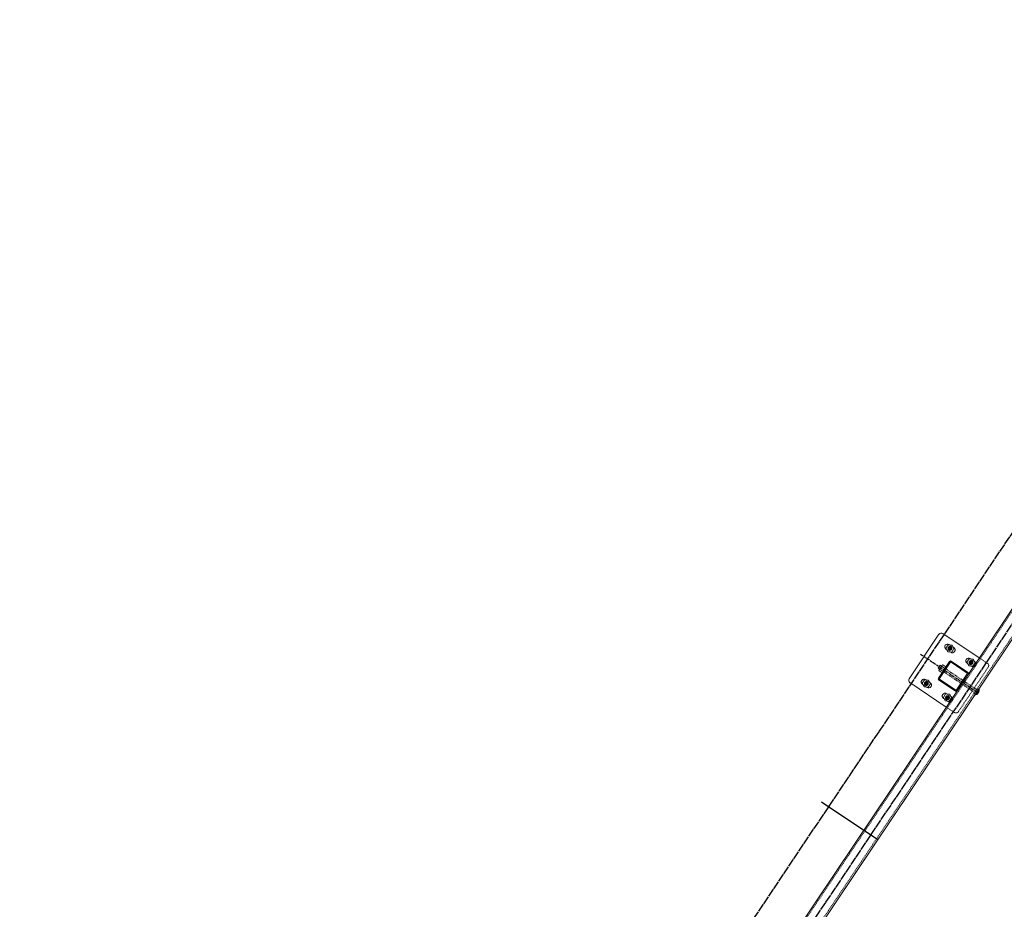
# Model space of a CAD drawing. Header units: inches. Extents: x 26089988 to 26091477, y 7484334 to 7485711.
# Tile 30 of 35: x 26090218 to 26090393, y 7485382 to 7485540. Entities that reach past the tile are written whole.
import ezdxf

# ---------------------------------------------------------------- set-up
doc = ezdxf.new("R2010")
doc.units = ezdxf.units.IN
doc.header["$MEASUREMENT"] = 0
for name, pattern in [('bcenterline', [0.5, 0.375, -0.03125, 0.0625, -0.03125]), ('bhiddenpr', [0.1875, 0.125, -0.0625]), ('brebarpr', [1.5625, 1.5, -0.0625]), ('DGN Style 2', [0.017105, 0.010263, -0.006842])]:
    doc.linetypes.add(name, pattern=pattern)
for name, color, linetype in [('BR_P_Rail_Centerline', 2, 'bcenterline'), ('BR_P_Rail_Hidden', 230, 'bhiddenpr'), ('BR_P_Rail_Object', 230, 'Continuous'), ('BR_P_Rail_Reinforcing', 30, 'brebarpr')]:
    doc.layers.add(name, color=color, linetype=linetype)

msp = doc.modelspace()

# ---------------------------------------------------------------- hatches: boundary and pattern name
at = {"layer": 'BR_P_Rail_Object', "lineweight": 0}
h = msp.add_hatch(color=151, dxfattribs=at)
edge = h.paths.add_edge_path()
edge.add_arc((26090383.22, 7485428.3), 0.438, 236.1527, 596.1527, ccw=False)
h = msp.add_hatch(color=151, dxfattribs=at)
edge = h.paths.add_edge_path()
edge.add_arc((26090386.96, 7485425.79), 0.438, 236.1527, 596.1527, ccw=False)
h = msp.add_hatch(color=151, dxfattribs=at)
edge = h.paths.add_edge_path()
edge.add_arc((26090379.04, 7485422.07), 0.438, 236.1527, 596.1527, ccw=False)
h = msp.add_hatch(color=151, dxfattribs=at)
edge = h.paths.add_edge_path()
edge.add_arc((26090382.78, 7485419.56), 0.438, 236.1527, 596.1527, ccw=False)

# ---------------------------------------------------------------- linework, layer by layer
at = {"layer": 'BR_P_Rail_Centerline'}
msp.add_line((26090378.02, 7485427.27), (26090387.98, 7485420.59), dxfattribs=at)
at = {"layer": 'BR_P_Rail_Hidden', "color": 1, "linetype": 'DGN Style 2', "lineweight": 0}
for p, q in [((26090461.8, 7485535.59), (26090028.87, 7484890.05)), ((26090463.87, 7485534.2), (26090030.95, 7484888.66)), ((26090383.25, 7485427.67), (26090382.63, 7485428.09)), ((26090383.81, 7485428.5), (26090383.18, 7485428.92)), ((26090386.99, 7485425.17), (26090386.36, 7485425.59)), ((26090387.55, 7485426), (26090386.92, 7485426.42)), ((26090389.87, 7485425.64), (26090388.41, 7485426.62)), ((26090384.71, 7485417.06), (26090390, 7485424.95)), ((26090379.63, 7485422.27), (26090379, 7485422.7)), ((26090379.08, 7485421.44), (26090378.45, 7485421.86)), ((26090382.81, 7485418.94), (26090382.19, 7485419.36)), ((26090383.37, 7485419.77), (26090382.74, 7485420.19)), ((26090384.02, 7485416.92), (26090382.57, 7485417.9))]:
    msp.add_line(p, q, dxfattribs=at)
at = {"layer": 'BR_P_Rail_Hidden', "color": 1, "linetype": 'DGN Style 2'}
for p, q in [((26090387.63, 7485420.45), (26090381.99, 7485424.23)), ((26090387.97, 7485420.97), (26090382.34, 7485424.75)), ((26090387.54, 7485420.32), (26090388.06, 7485421.1)), ((26090387.72, 7485420.2), (26090387.54, 7485420.32)), ((26090388.24, 7485420.98), (26090388.06, 7485421.1))]:
    msp.add_line(p, q, dxfattribs=at)
at = {"layer": 'BR_P_Rail_Hidden', "color": 1, "linetype": 'DGN Style 2', "lineweight": 0, "extrusion": (0, 0, -1)}
msp.add_arc((-26090389.59, 7485425.23), 0.5, 123.8473, 213.8473, dxfattribs=at)
at = {"layer": 'BR_P_Rail_Hidden', "color": 1, "linetype": 'DGN Style 2', "lineweight": 0}
msp.add_arc((26090384.3, 7485417.34), 0.5, 236.1527, 326.1527, dxfattribs=at)
at = {"layer": 'BR_P_Rail_Object', "color": 2, "lineweight": 13}
for p, q in [((26090028.66, 7484890.19), (26090461.59, 7485535.73)), ((26090464.08, 7485534.06), (26090031.15, 7484888.52))]:
    msp.add_line(p, q, dxfattribs=at)
at = {"layer": 'BR_P_Rail_Object', "color": 5, "lineweight": 13}
for p, q in [((26090375.99, 7485422.91), (26090381.28, 7485430.8)), ((26090388.41, 7485426.62), (26090381.98, 7485430.94)), ((26090382.57, 7485417.9), (26090376.13, 7485422.22))]:
    msp.add_line(p, q, dxfattribs=at)
at = {"layer": 'BR_P_Rail_Object', "color": 5, "lineweight": 0}
for p, q in [((26090383.18, 7485428.92), (26090383.08, 7485428.99)), ((26090382.63, 7485428.09), (26090382.52, 7485428.16)), ((26090383.36, 7485427.6), (26090383.25, 7485427.67)), ((26090383.91, 7485428.43), (26090383.81, 7485428.5)), ((26090381.17, 7485422.99), (26090383.17, 7485425.98)), ((26090381.35, 7485422.96), (26090383.27, 7485425.82)), ((26090386.27, 7485423.93), (26090383.42, 7485425.85)), ((26090386.44, 7485424.03), (26090383.45, 7485426.04)), ((26090386.36, 7485425.59), (26090386.26, 7485425.65)), ((26090386.92, 7485426.42), (26090386.82, 7485426.49)), ((26090387.65, 7485425.93), (26090387.55, 7485426)), ((26090384.39, 7485420.93), (26090386.3, 7485423.78)), ((26090384.49, 7485420.76), (26090386.49, 7485423.75)), ((26090387.09, 7485425.1), (26090386.99, 7485425.17)), ((26090379, 7485422.7), (26090378.9, 7485422.76)), ((26090379.73, 7485422.21), (26090379.63, 7485422.27)), ((26090384.21, 7485420.71), (26090381.22, 7485422.71)), ((26090384.24, 7485420.9), (26090381.38, 7485422.81)), ((26090378.45, 7485421.86), (26090378.35, 7485421.93)), ((26090379.18, 7485421.38), (26090379.08, 7485421.44)), ((26090382.74, 7485420.19), (26090382.64, 7485420.26)), ((26090382.19, 7485419.36), (26090382.08, 7485419.43)), ((26090382.92, 7485418.87), (26090382.81, 7485418.94)), ((26090383.47, 7485419.7), (26090383.37, 7485419.77))]:
    msp.add_line(p, q, dxfattribs=at)
at = {"layer": 'BR_P_Rail_Object', "color": 151, "lineweight": 13}
for p, q in [((26090381.16, 7485424.78), (26090381.51, 7485425.3)), ((26090381.42, 7485424.61), (26090381.16, 7485424.78)), ((26090381.28, 7485424.4), (26090381.39, 7485424.57)), ((26090381.82, 7485423.97), (26090381.29, 7485424.32)), ((26090381.45, 7485424.66), (26090381.39, 7485424.57)), ((26090381.45, 7485424.66), (26090381.74, 7485425.09)), ((26090381.47, 7485424.58), (26090381.99, 7485424.23)), ((26090381.77, 7485425.13), (26090381.51, 7485425.3)), ((26090381.8, 7485425.17), (26090381.74, 7485425.09)), ((26090381.8, 7485425.17), (26090381.92, 7485425.35)), ((26090381.82, 7485425.1), (26090382.34, 7485424.75)), ((26090382.52, 7485425.01), (26090381.99, 7485425.36))]:
    msp.add_line(p, q, dxfattribs=at)
at = {"layer": 'BR_P_Rail_Object', "color": 151, "linetype": 'Continuous', "lineweight": 13}
for p, q in [((26090388.08, 7485420.24), (26090387.69, 7485420.16)), ((26090388.1, 7485420.25), (26090387.7, 7485420.17)), ((26090388.12, 7485420.27), (26090387.71, 7485420.19)), ((26090388.14, 7485420.29), (26090387.72, 7485420.21)), ((26090388.15, 7485420.3), (26090387.73, 7485420.22)), ((26090387.74, 7485420.22), (26090387.77, 7485420.06)), ((26090388.17, 7485420.32), (26090387.75, 7485420.24)), ((26090387.75, 7485420.24), (26090387.78, 7485420.06)), ((26090388.18, 7485420.34), (26090387.76, 7485420.25)), ((26090387.76, 7485420.25), (26090387.8, 7485420.07)), ((26090388.2, 7485420.35), (26090387.77, 7485420.27)), ((26090387.77, 7485420.27), (26090387.81, 7485420.07)), ((26090388.21, 7485420.37), (26090387.78, 7485420.28)), ((26090387.78, 7485420.29), (26090387.82, 7485420.07)), ((26090388.22, 7485420.38), (26090387.79, 7485420.3)), ((26090387.79, 7485420.3), (26090387.83, 7485420.08)), ((26090388.23, 7485420.4), (26090387.8, 7485420.31)), ((26090387.8, 7485420.32), (26090387.85, 7485420.09)), ((26090388.24, 7485420.42), (26090387.81, 7485420.33)), ((26090387.81, 7485420.33), (26090387.86, 7485420.09)), ((26090388.25, 7485420.43), (26090387.82, 7485420.35)), ((26090387.82, 7485420.35), (26090387.87, 7485420.1)), ((26090388.26, 7485420.45), (26090387.83, 7485420.36)), ((26090387.83, 7485420.36), (26090387.88, 7485420.1)), ((26090388.27, 7485420.46), (26090387.84, 7485420.38)), ((26090387.84, 7485420.38), (26090387.9, 7485420.11)), ((26090388.28, 7485420.48), (26090387.85, 7485420.39)), ((26090387.85, 7485420.4), (26090387.91, 7485420.11)), ((26090388.29, 7485420.49), (26090387.86, 7485420.41)), ((26090387.86, 7485420.41), (26090387.92, 7485420.12)), ((26090388.3, 7485420.51), (26090387.87, 7485420.42)), ((26090387.87, 7485420.43), (26090387.93, 7485420.13)), ((26090388.3, 7485420.52), (26090387.88, 7485420.44)), ((26090387.88, 7485420.44), (26090387.94, 7485420.14)), ((26090388.31, 7485420.54), (26090387.89, 7485420.46)), ((26090387.89, 7485420.46), (26090387.96, 7485420.14)), ((26090388.32, 7485420.55), (26090387.9, 7485420.47)), ((26090387.9, 7485420.47), (26090387.97, 7485420.15)), ((26090388.32, 7485420.57), (26090387.91, 7485420.49)), ((26090388.33, 7485420.58), (26090387.92, 7485420.5)), ((26090387.92, 7485420.49), (26090387.98, 7485420.16)), ((26090388.34, 7485420.6), (26090387.93, 7485420.52)), ((26090387.93, 7485420.51), (26090387.99, 7485420.17)), ((26090387.94, 7485420.52), (26090388, 7485420.17)), ((26090388.34, 7485420.61), (26090387.95, 7485420.53)), ((26090387.95, 7485420.54), (26090388.02, 7485420.18)), ((26090388.35, 7485420.63), (26090387.96, 7485420.55)), ((26090387.96, 7485420.55), (26090388.03, 7485420.19)), ((26090388.35, 7485420.64), (26090387.97, 7485420.57)), ((26090387.97, 7485420.57), (26090388.04, 7485420.2)), ((26090388.36, 7485420.66), (26090387.98, 7485420.58)), ((26090387.98, 7485420.58), (26090388.05, 7485420.21)), ((26090388.36, 7485420.67), (26090387.99, 7485420.6)), ((26090387.99, 7485420.6), (26090388.06, 7485420.22)), ((26090388.36, 7485420.68), (26090388, 7485420.61)), ((26090388, 7485420.62), (26090388.08, 7485420.23)), ((26090388.37, 7485420.7), (26090388.01, 7485420.63)), ((26090388.01, 7485420.63), (26090388.09, 7485420.24)), ((26090388.37, 7485420.71), (26090388.02, 7485420.64)), ((26090388.02, 7485420.65), (26090388.1, 7485420.25)), ((26090388.37, 7485420.73), (26090388.03, 7485420.66)), ((26090388.03, 7485420.66), (26090388.11, 7485420.26)), ((26090388.38, 7485420.74), (26090388.04, 7485420.67)), ((26090388.04, 7485420.68), (26090388.12, 7485420.27)), ((26090388.38, 7485420.76), (26090388.05, 7485420.69)), ((26090388.05, 7485420.69), (26090388.13, 7485420.28)), ((26090388.38, 7485420.77), (26090388.06, 7485420.71)), ((26090388.06, 7485420.71), (26090388.14, 7485420.29)), ((26090388.39, 7485420.78), (26090388.07, 7485420.72)), ((26090388.07, 7485420.72), (26090388.16, 7485420.31)), ((26090388.39, 7485420.8), (26090388.08, 7485420.74)), ((26090388.08, 7485420.74), (26090388.17, 7485420.32)), ((26090388.39, 7485420.81), (26090388.09, 7485420.75)), ((26090388.09, 7485420.76), (26090388.18, 7485420.33)), ((26090388.39, 7485420.83), (26090388.1, 7485420.77)), ((26090388.1, 7485420.77), (26090388.19, 7485420.34)), ((26090388.39, 7485420.84), (26090388.11, 7485420.78)), ((26090388.11, 7485420.79), (26090388.2, 7485420.36)), ((26090388.39, 7485420.85), (26090388.12, 7485420.8)), ((26090388.39, 7485420.87), (26090388.13, 7485420.82)), ((26090388.13, 7485420.8), (26090388.21, 7485420.37)), ((26090388.39, 7485420.88), (26090388.14, 7485420.83)), ((26090388.14, 7485420.82), (26090388.22, 7485420.39)), ((26090388.15, 7485420.83), (26090388.23, 7485420.4)), ((26090388.4, 7485420.89), (26090388.16, 7485420.85)), ((26090388.16, 7485420.85), (26090388.24, 7485420.42)), ((26090388.4, 7485420.91), (26090388.17, 7485420.86)), ((26090388.17, 7485420.87), (26090388.25, 7485420.43)), ((26090388.4, 7485420.92), (26090388.18, 7485420.88)), ((26090388.18, 7485420.88), (26090388.26, 7485420.45)), ((26090388.4, 7485420.94), (26090388.19, 7485420.89)), ((26090388.19, 7485420.9), (26090388.27, 7485420.47)), ((26090388.4, 7485420.95), (26090388.2, 7485420.91)), ((26090388.2, 7485420.91), (26090388.28, 7485420.48)), ((26090388.39, 7485420.96), (26090388.21, 7485420.93)), ((26090388.21, 7485420.93), (26090388.29, 7485420.5)), ((26090388.39, 7485420.98), (26090388.22, 7485420.94)), ((26090388.22, 7485420.94), (26090388.3, 7485420.52)), ((26090388.39, 7485420.99), (26090388.23, 7485420.96)), ((26090388.23, 7485420.96), (26090388.31, 7485420.54)), ((26090388.39, 7485421), (26090388.24, 7485420.97)), ((26090388.24, 7485420.98), (26090388.32, 7485420.56)), ((26090388.39, 7485421.02), (26090388.25, 7485420.99)), ((26090388.25, 7485420.99), (26090388.33, 7485420.59)), ((26090388.39, 7485421.03), (26090388.26, 7485421)), ((26090388.26, 7485421.01), (26090388.34, 7485420.61)), ((26090388.39, 7485421.04), (26090388.27, 7485421.02)), ((26090388.27, 7485421.02), (26090388.35, 7485420.63)), ((26090388.39, 7485421.06), (26090388.28, 7485421.04)), ((26090388.28, 7485421.04), (26090388.36, 7485420.66)), ((26090388.38, 7485421.07), (26090388.29, 7485421.05)), ((26090388.29, 7485421.05), (26090388.37, 7485420.69)), ((26090388.38, 7485421.08), (26090388.3, 7485421.07)), ((26090388.3, 7485421.07), (26090388.37, 7485420.72)), ((26090388.38, 7485421.1), (26090388.31, 7485421.08)), ((26090388.31, 7485421.08), (26090388.38, 7485420.75)), ((26090388.38, 7485421.11), (26090388.32, 7485421.1)), ((26090388.32, 7485421.1), (26090388.39, 7485420.79)), ((26090388.37, 7485421.12), (26090388.33, 7485421.11)), ((26090388.37, 7485421.13), (26090388.34, 7485421.13)), ((26090388.34, 7485421.12), (26090388.39, 7485420.83)), ((26090388.37, 7485421.15), (26090388.35, 7485421.14)), ((26090388.35, 7485421.13), (26090388.39, 7485420.88)), ((26090388.36, 7485421.15), (26090388.4, 7485420.95)), ((26090387.72, 7485420.04), (26090387.6, 7485420.02)), ((26090387.6, 7485420.02), (26090387.6, 7485420.02)), ((26090387.82, 7485420.07), (26090387.61, 7485420.03)), ((26090387.61, 7485420.04), (26090387.61, 7485420.02)), ((26090387.88, 7485420.1), (26090387.62, 7485420.05)), ((26090387.62, 7485420.05), (26090387.63, 7485420.02)), ((26090387.92, 7485420.12), (26090387.63, 7485420.06)), ((26090387.63, 7485420.07), (26090387.64, 7485420.02)), ((26090387.96, 7485420.14), (26090387.64, 7485420.08)), ((26090387.64, 7485420.08), (26090387.65, 7485420.03)), ((26090387.99, 7485420.16), (26090387.65, 7485420.1)), ((26090387.65, 7485420.1), (26090387.67, 7485420.03)), ((26090388.01, 7485420.18), (26090387.66, 7485420.11)), ((26090387.66, 7485420.11), (26090387.68, 7485420.03)), ((26090388.04, 7485420.2), (26090387.67, 7485420.13)), ((26090387.67, 7485420.13), (26090387.69, 7485420.03)), ((26090388.06, 7485420.22), (26090387.68, 7485420.14)), ((26090387.68, 7485420.15), (26090387.71, 7485420.04)), ((26090387.69, 7485420.16), (26090387.72, 7485420.04)), ((26090387.71, 7485420.18), (26090387.73, 7485420.04)), ((26090387.72, 7485420.19), (26090387.74, 7485420.05)), ((26090387.73, 7485420.21), (26090387.76, 7485420.05))]:
    msp.add_line(p, q, dxfattribs=at)
at = {"layer": 'BR_P_Rail_Object'}
msp.add_line((26090360.47, 7485401.11), (26090370.44, 7485394.43), dxfattribs=at)
at = {"layer": 'BR_P_Rail_Object', "color": 151, "linetype": 'Continuous', "lineweight": 0, "flags": 128}
for points in [[(26090383.94, 7485428.25), (26090383.62, 7485428.89), (26090382.9, 7485428.94), (26090382.5, 7485428.35), (26090382.82, 7485427.7), (26090383.54, 7485427.65), (26090383.94, 7485428.25)], [(26090387.67, 7485425.74), (26090387.36, 7485426.39), (26090386.64, 7485426.44), (26090386.24, 7485425.84), (26090386.56, 7485425.19), (26090387.27, 7485425.15), (26090387.67, 7485425.74)], [(26090379.76, 7485422.02), (26090379.44, 7485422.67), (26090378.72, 7485422.71), (26090378.32, 7485422.12), (26090378.64, 7485421.47), (26090379.36, 7485421.42), (26090379.76, 7485422.02)], [(26090383.5, 7485419.51), (26090383.18, 7485420.16), (26090382.46, 7485420.21), (26090382.06, 7485419.61), (26090382.38, 7485418.97), (26090383.1, 7485418.92), (26090383.5, 7485419.51)]]:
    msp.add_lwpolyline(points, close=True, dxfattribs=at)
at = {"layer": 'BR_P_Rail_Object', "color": 151, "linetype": 'Continuous', "lineweight": 13, "flags": 128}
msp.add_lwpolyline([(26090386.96, 7485425.79), (26090386.96, 7485425.79)], dxfattribs=at)
at = {"layer": 'BR_P_Rail_Object', "color": 5, "lineweight": 13}
for centre, start, end in [((26090381.7, 7485430.52), 56.1527, 146.1527), ((26090376.41, 7485422.63), 146.1527, 236.1527)]:
    msp.add_arc(centre, 0.5, start, end, dxfattribs=at)
at = {"layer": 'BR_P_Rail_Object', "color": 5, "lineweight": 0, "extrusion": (0, 0, -1)}
for centre, radius, start, end in [((-26090382.8, 7485428.58), 0.5, 33.8473, 123.8473), ((-26090383.63, 7485428.02), 0.5, 213.8473, 303.8473), ((-26090383.63, 7485428.02), 0.5, 123.8473, 213.8473), ((-26090383.36, 7485425.76), 0.107, 33.8473, 123.8473), ((-26090386.54, 7485426.07), 0.5, 33.8473, 123.8473), ((-26090387.37, 7485425.51), 0.5, 123.8473, 213.8473), ((-26090387.37, 7485425.51), 0.5, 213.8473, 303.8473), ((-26090378.63, 7485422.35), 0.5, 33.8473, 123.8473), ((-26090379.46, 7485421.79), 0.5, 123.8473, 213.8473), ((-26090381.33, 7485422.88), 0.2, 303.8473, 33.8473), ((-26090381.44, 7485422.9), 0.107, 303.8473, 33.8473), ((-26090379.46, 7485421.79), 0.5, 213.8473, 303.8473), ((-26090382.36, 7485419.84), 0.5, 33.8473, 123.8473), ((-26090384.3, 7485420.99), 0.107, 213.8473, 303.8473), ((-26090383.19, 7485419.28), 0.5, 213.8473, 303.8473), ((-26090383.19, 7485419.28), 0.5, 123.8473, 213.8473)]:
    msp.add_arc(centre, radius, start, end, dxfattribs=at)
at = {"layer": 'BR_P_Rail_Object', "color": 5, "lineweight": 0}
for centre, radius, start, end in [((26090382.8, 7485428.58), 0.5, 146.1527, 236.1527), ((26090383.34, 7485425.87), 0.2, 56.1527, 146.1527), ((26090386.54, 7485426.07), 0.5, 146.1527, 236.1527), ((26090386.21, 7485423.84), 0.107, 326.1527, 56.1527), ((26090386.33, 7485423.87), 0.2, 326.1527, 56.1527), ((26090378.63, 7485422.35), 0.5, 146.1527, 236.1527), ((26090384.32, 7485420.88), 0.2, 236.1527, 326.1527), ((26090382.36, 7485419.84), 0.5, 146.1527, 236.1527)]:
    msp.add_arc(centre, radius, start, end, dxfattribs=at)
at = {"layer": 'BR_P_Rail_Object', "color": 151, "lineweight": 13, "extrusion": (0, 0, -1)}
for centre, start, end in [((-26090381.32, 7485424.37), 303.8473, 33.8473), ((-26090381.5, 7485424.63), 303.8473, 33.8473), ((-26090381.84, 7485425.14), 303.8473, 33.8473), ((-26090381.96, 7485425.32), 33.8473, 123.8473)]:
    msp.add_arc(centre, 0.0533, start, end, dxfattribs=at)
at = {"layer": 'BR_P_Rail_Object', "color": 151, "lineweight": 13}
for centre in [(26090381.44, 7485424.54), (26090381.79, 7485425.06)]:
    msp.add_arc(centre, 0.0533, 56.1527, 146.1527, dxfattribs=at)
at = {"layer": 'BR_P_Rail_Object', "color": 151, "linetype": 'Continuous', "lineweight": 13}
msp.add_arc((26090387.48, 7485420.92), 0.912, 277.2648, 15.0406, dxfattribs=at)
at = {"layer": 'BR_P_Rail_Reinforcing'}
for points in [[(26090455.25, 7485539.74), (26090321.34, 7485340.07), (26090320.49, 7485333.42), (26090304.9, 7485310.16)], [(26090462.72, 7485534.73), (26090328.82, 7485335.06), (26090322.98, 7485331.75), (26090307.39, 7485308.49)]]:
    msp.add_lwpolyline(points, dxfattribs=at)

doc.saveas('drawing.dxf')
